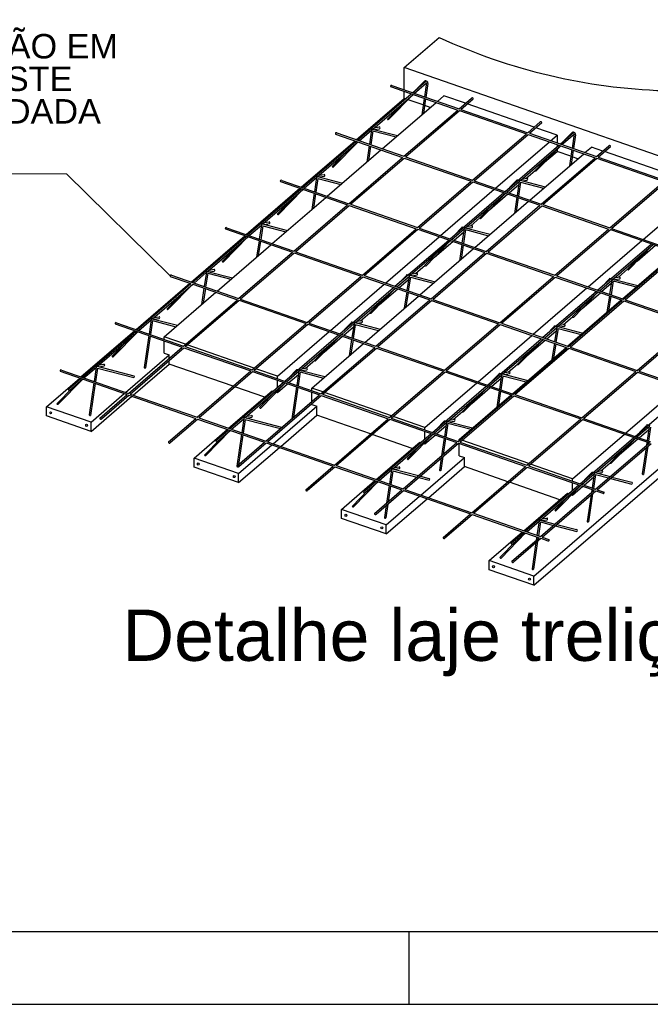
# Model space of a CAD drawing. Header units: millimetres. Extents: x 0 to 119, y 0 to 84.
# Tile 2 of 23: x 16 to 24, y 0 to 14. Entities that reach past the tile are written whole.
import ezdxf

# ---------------------------------------------------------------- set-up
doc = ezdxf.new("R2010")
doc.units = ezdxf.units.MM
doc.header["$MEASUREMENT"] = 0
doc.linetypes.add('NULL', pattern=[0])
doc.layers.add('CONTRAVENTAMENTOS', color=4, linetype='Continuous', lineweight=9)
doc.layers.add('DT-Título', color=3, linetype='Continuous', lineweight=20)
for name, color, linetype in [('Malha POP', 251, 'Continuous'), ('SEDUC_MARF', 1, 'Continuous'), ('SEDUC_MARGG', 7, 'Continuous'), ('Treliça', 251, 'Continuous'), ('Vinco sapata', 253, 'Continuous')]:
    doc.layers.add(name, color=color, linetype=linetype)
doc.layers.add('Vinco ConcUsi', color=7, linetype='Continuous', true_color=0x8c8c8c)
doc.styles.add('Arial', font='txt')

msp = doc.modelspace()

# ---------------------------------------------------------------- linework, layer by layer
at = {"layer": 'CONTRAVENTAMENTOS'}
for p, q in [((16.2946, 11.4271), (10.5105, 11.4271)), ((17.7201, 10.0235), (16.2946, 11.4271))]:
    msp.add_line(p, q, dxfattribs=at)
at = {"layer": 'Malha POP'}
for p, q in [((20.7517, 12.6288), (21.6761, 12.3075)), ((20.7694, 12.6441), (21.6938, 12.3228)), ((21.3952, 12.4265), (21.4842, 12.5032)), ((21.7828, 12.3995), (21.4842, 12.5032)), ((21.6938, 12.3228), (21.8655, 12.4707)), ((20.6378, 11.7737), (21.3775, 12.4113)), ((21.7168, 12.3148), (21.8886, 12.4627)), ((22.7274, 12.0711), (21.8059, 12.3915)), ((20.9359, 11.6701), (21.6761, 12.3075)), ((20.9589, 11.6621), (21.6991, 12.2995)), ((21.6991, 12.2995), (22.6206, 11.9792)), ((21.7168, 12.3148), (22.6383, 11.9944)), ((22.6383, 11.9944), (22.8101, 12.1424)), ((22.6614, 11.9864), (22.8331, 12.1344)), ((23.0428, 11.9615), (22.7504, 12.0631)), ((19.9942, 11.976), (20.9181, 11.6548)), ((20.012, 11.9912), (20.9359, 11.6701)), ((21.8804, 11.3418), (22.6206, 11.9792)), ((21.9035, 11.3337), (22.6437, 11.9712)), ((22.6437, 11.9712), (23.5652, 11.6509)), ((22.6614, 11.9864), (23.5829, 11.6661)), ((22.9538, 11.8848), (23.0428, 11.9615)), ((23.0428, 11.9615), (23.0428, 11.8539)), ((22.1963, 11.232), (22.9361, 11.8695)), ((23.0428, 11.8324), (23.0428, 11.8034)), ((23.4261, 11.7206), (23.515, 11.7973)), ((23.6719, 11.7428), (23.515, 11.7973)), ((23.5829, 11.6661), (23.7547, 11.814)), ((23.6059, 11.6581), (23.7777, 11.806)), ((19.8803, 11.1209), (20.6201, 11.7584)), ((20.1779, 11.0174), (20.9181, 11.6548)), ((20.9589, 11.6621), (21.8804, 11.3418)), ((22.6686, 11.0678), (23.4083, 11.7054)), ((22.87, 11.5876), (23.0428, 11.7365)), ((23.0428, 11.7642), (23.0428, 11.7365)), ((23.6059, 11.6581), (24.5275, 11.3378)), ((24.6165, 11.4145), (23.695, 11.7348)), ((20.201, 11.0094), (20.9412, 11.6468)), ((20.9412, 11.6468), (21.8627, 11.3265)), ((22.825, 11.0134), (23.5652, 11.6509)), ((22.848, 11.0054), (23.5882, 11.6428)), ((23.5882, 11.6428), (24.5097, 11.3225)), ((22.613, 11.3661), (22.7391, 11.4747)), ((19.2368, 11.3231), (20.1602, 11.0021)), ((19.2545, 11.3384), (20.1779, 11.0174)), ((21.1225, 10.6891), (21.8627, 11.3265)), ((21.1455, 10.681), (21.8857, 11.3185)), ((21.8857, 11.3185), (22.8073, 10.9982)), ((21.9035, 11.3337), (22.825, 11.0134)), ((22.3823, 11.1673), (22.5144, 11.2811)), ((22.5373, 11.3009), (22.5492, 11.3111)), ((22.5715, 11.3303), (22.5772, 11.3352)), ((23.7695, 10.6851), (24.5097, 11.3225)), ((23.7926, 10.6771), (24.5328, 11.3145)), ((21.4388, 10.5791), (22.1786, 11.2167)), ((22.1125, 10.9347), (22.3646, 11.152)), ((24.2271, 10.526), (24.9669, 11.1636)), ((19.1228, 10.468), (19.8626, 11.1056)), ((19.42, 10.3647), (20.1602, 11.0021)), ((19.4431, 10.3567), (20.1833, 10.9941)), ((20.1833, 10.9941), (21.1048, 10.6738)), ((20.201, 11.0094), (21.1225, 10.6891)), ((21.9111, 10.4149), (22.6509, 11.0525)), ((22.0671, 10.3607), (22.8073, 10.9982)), ((22.0901, 10.3527), (22.8303, 10.9901)), ((22.8303, 10.9901), (23.7518, 10.6698)), ((22.848, 11.0054), (23.7695, 10.6851)), ((21.8555, 10.7133), (21.9816, 10.8219)), ((18.4793, 10.6703), (19.4023, 10.3494)), ((18.497, 10.6855), (19.42, 10.3647)), ((20.3646, 10.0364), (21.1048, 10.6738)), ((20.3876, 10.0283), (21.1278, 10.6658)), ((21.1278, 10.6658), (22.0493, 10.3455)), ((21.1455, 10.681), (22.0671, 10.3607)), ((21.6248, 10.5144), (21.7569, 10.6283)), ((21.7799, 10.648), (21.7917, 10.6583)), ((21.814, 10.6775), (21.8197, 10.6824)), ((23.0116, 10.0324), (23.7518, 10.6698)), ((23.0347, 10.0244), (23.7749, 10.6618)), ((23.7749, 10.6618), (24.6964, 10.3415)), ((23.7926, 10.6771), (24.7141, 10.3567)), ((18.3653, 9.8152), (19.1051, 10.4527)), ((20.6813, 9.9263), (21.4211, 10.5638)), ((21.355, 10.2819), (21.6071, 10.4992)), ((23.4696, 9.8732), (24.2094, 10.5108)), ((24.1433, 10.2288), (24.3954, 10.4461)), ((18.6621, 9.712), (19.4023, 10.3494)), ((18.6851, 9.704), (19.4253, 10.3414)), ((19.4253, 10.3414), (20.3469, 10.0211)), ((19.4431, 10.3567), (20.3646, 10.0364)), ((21.1536, 9.7621), (21.8934, 10.3997)), ((21.3091, 9.708), (22.0493, 10.3455)), ((21.3322, 9.7), (22.0724, 10.3375)), ((22.0724, 10.3375), (22.9939, 10.0171)), ((22.0901, 10.3527), (23.0116, 10.0324)), ((23.9419, 9.709), (24.6817, 10.3466)), ((23.9562, 9.7041), (24.6964, 10.3415)), ((23.9792, 9.696), (24.7194, 10.3335)), ((21.098, 10.0604), (21.2241, 10.1691)), ((17.7395, 10.0327), (18.6621, 9.712)), ((20.3876, 10.0283), (21.3091, 9.708)), ((21.0565, 10.0246), (21.0622, 10.0295)), ((23.8863, 10.0073), (24.0124, 10.116)), ((17.7218, 10.0174), (18.006, 9.9186)), ((18.0308, 9.91), (18.6444, 9.6967)), ((19.6067, 9.3837), (20.3469, 10.0211)), ((19.6297, 9.3757), (20.3699, 10.0131)), ((19.9238, 9.2734), (20.6636, 9.911)), ((20.3699, 10.0131), (21.2914, 9.6928)), ((20.8673, 9.8616), (20.9994, 9.9754)), ((21.0224, 9.9952), (21.0342, 10.0054)), ((22.2537, 9.3797), (22.9939, 10.0171)), ((22.2767, 9.3717), (23.0169, 10.0091)), ((23.0169, 10.0091), (23.9385, 9.6888)), ((23.0347, 10.0244), (23.9562, 9.7041)), ((23.6556, 9.8085), (23.7877, 9.9224)), ((23.8107, 9.9421), (23.8225, 9.9524)), ((23.8448, 9.9715), (23.8505, 9.9765)), ((17.6359, 9.1865), (18.3476, 9.7999)), ((20.5975, 9.629), (20.8496, 9.8463)), ((22.7121, 9.2203), (23.4519, 9.8579)), ((23.3858, 9.576), (23.6379, 9.7933)), ((17.9042, 9.0593), (18.6444, 9.6967)), ((17.9272, 9.0513), (18.6674, 9.6887)), ((18.6674, 9.6887), (19.5889, 9.3684)), ((18.6851, 9.704), (19.6067, 9.3837)), ((20.3961, 9.1092), (21.1359, 9.7468)), ((20.5512, 9.0553), (21.2914, 9.6928)), ((20.5743, 9.0473), (21.3145, 9.6848)), ((21.3145, 9.6848), (22.236, 9.3644)), ((21.3322, 9.7), (22.2537, 9.3797)), ((23.1844, 9.0562), (23.9242, 9.6938)), ((23.1983, 9.0514), (23.9385, 9.6888)), ((23.2213, 9.0433), (23.9615, 9.6808)), ((23.9615, 9.6808), (24.883, 9.3605)), ((23.9792, 9.696), (24.9007, 9.3757)), ((20.3405, 9.4076), (20.4666, 9.5162)), ((16.9643, 9.3646), (17.8865, 9.044)), ((16.982, 9.3798), (17.9042, 9.0593)), ((18.8487, 8.731), (19.5889, 9.3684)), ((18.8718, 8.723), (19.612, 9.3604)), ((19.612, 9.3604), (20.5335, 9.0401)), ((19.6297, 9.3757), (20.5512, 9.0553)), ((20.2649, 9.3423), (20.2768, 9.3526)), ((20.299, 9.3718), (20.3047, 9.3767)), ((21.4958, 8.727), (22.236, 9.3644)), ((21.5188, 8.719), (22.259, 9.3564)), ((22.259, 9.3564), (23.1805, 9.0361)), ((22.2767, 9.3717), (23.1983, 9.0514)), ((23.1288, 9.3545), (23.2549, 9.4631)), ((24.1428, 8.723), (24.883, 9.3605)), ((24.1659, 8.715), (24.9061, 9.3524)), ((19.1944, 8.6447), (19.9061, 9.2581)), ((20.1099, 9.2087), (20.2419, 9.3226)), ((22.8982, 9.1557), (23.0302, 9.2695)), ((23.0532, 9.2893), (23.0651, 9.2995)), ((23.0873, 9.3187), (23.093, 9.3236)), ((17.6359, 9.1526), (17.6359, 9.1865)), ((17.9322, 9.0835), (17.6359, 9.1865)), ((17.6359, 8.9615), (17.6359, 9.1311)), ((19.6667, 8.4806), (20.3784, 9.094)), ((19.84, 8.9762), (20.0922, 9.1935)), ((21.9546, 8.5675), (22.6944, 9.2051)), ((22.6283, 8.9231), (22.8804, 9.1404)), ((17.1463, 8.4066), (17.8865, 9.044)), ((17.1693, 8.3986), (17.9095, 9.036)), ((17.6359, 8.9615), (17.7067, 8.9369)), ((17.9095, 9.036), (18.831, 8.7157)), ((17.9272, 9.0513), (18.8487, 8.731)), ((18.8768, 8.7551), (17.9553, 9.0754)), ((19.7933, 8.4026), (20.5335, 9.0401)), ((19.8163, 8.3946), (20.5565, 9.0321)), ((20.5565, 9.0321), (21.4781, 8.7117)), ((20.5743, 9.0473), (21.4958, 8.727)), ((22.4269, 8.4033), (23.1667, 9.0409)), ((22.4403, 8.3987), (23.1805, 9.0361)), ((22.4634, 8.3906), (23.2036, 9.0281)), ((23.2036, 9.0281), (24.1251, 8.7078)), ((23.2213, 9.0433), (24.1428, 8.723)), ((17.7067, 8.8892), (17.7067, 8.9369)), ((17.7067, 8.8119), (17.7067, 8.8614)), ((18.5873, 8.5058), (17.7067, 8.8119)), ((19.5831, 8.7547), (19.7091, 8.8634)), ((22.3714, 8.7016), (22.4974, 8.8103)), ((16.2068, 8.7117), (17.1285, 8.3913)), ((16.2245, 8.727), (17.1463, 8.4066)), ((18.0908, 8.0783), (18.831, 8.7157)), ((18.1139, 8.0703), (18.8541, 8.7077)), ((18.8541, 8.7077), (19.7756, 8.3874)), ((18.8718, 8.723), (19.7933, 8.4026)), ((19.1944, 8.6447), (18.8998, 8.7471)), ((19.5074, 8.6895), (19.5193, 8.6997)), ((19.5415, 8.7189), (19.5472, 8.7238)), ((20.7379, 8.0743), (21.4781, 8.7117)), ((20.7609, 8.0663), (21.5011, 8.7037)), ((21.5011, 8.7037), (22.4226, 8.3834)), ((21.5188, 8.719), (22.4403, 8.3987)), ((23.3849, 8.0703), (24.1251, 8.7078)), ((23.408, 8.0623), (24.1481, 8.6998)), ((24.1481, 8.6998), (25.0697, 8.3794)), ((24.1659, 8.715), (25.0874, 8.3947)), ((19.1944, 8.6108), (19.1944, 8.6447)), ((19.1944, 8.4866), (19.1944, 8.5894)), ((19.1944, 8.4197), (19.3347, 8.5406)), ((19.3524, 8.5559), (19.4845, 8.6697)), ((21.2252, 7.9388), (21.9369, 8.5522)), ((22.1407, 8.5028), (22.2728, 8.6167)), ((22.2957, 8.6364), (22.3076, 8.6467)), ((22.3298, 8.6658), (22.3355, 8.6708)), ((19.0202, 8.3553), (18.6103, 8.4978)), ((19.1235, 8.4444), (19.1391, 8.439)), ((19.1639, 8.4303), (19.1647, 8.43)), ((19.1813, 8.4243), (19.1944, 8.4197)), ((19.1944, 8.4197), (19.1944, 8.4377)), ((19.6667, 8.4467), (19.6667, 8.4806)), ((19.8214, 8.4268), (19.6667, 8.4806)), ((19.6667, 8.2936), (19.6667, 8.4252)), ((20.7659, 8.0985), (19.8444, 8.4188)), ((21.8708, 8.2703), (22.123, 8.4876)), ((23.9854, 7.8616), (24.7252, 8.4992)), ((16.7524, 8.0674), (17.1285, 8.3913)), ((16.7754, 8.0594), (17.1516, 8.3833)), ((17.1516, 8.3833), (18.0731, 8.063)), ((17.1693, 8.3986), (18.0908, 8.0783)), ((19.0354, 7.7499), (19.7756, 8.3874)), ((19.0584, 7.7419), (19.7986, 8.3794)), ((19.6667, 8.2556), (19.6667, 8.2657)), ((19.7986, 8.3794), (20.7201, 8.059)), ((19.8163, 8.3946), (20.7379, 8.0743)), ((21.6824, 7.746), (22.4226, 8.3834)), ((21.6975, 7.7746), (22.4092, 8.3881)), ((21.7055, 7.738), (22.4457, 8.3754)), ((22.4457, 8.3754), (23.3672, 8.0551)), ((22.4634, 8.3906), (23.3849, 8.0703)), ((19.6667, 8.2556), (19.7375, 8.2309)), ((19.7375, 8.1059), (19.7375, 8.2309)), ((21.6139, 8.0488), (21.7399, 8.1574)), ((17.6969, 7.7391), (18.0731, 8.063)), ((17.72, 7.7311), (18.0962, 8.055)), ((18.0962, 8.055), (19.0177, 7.7347)), ((18.1139, 8.0703), (19.0354, 7.7499)), ((20.4764, 7.8491), (19.7375, 8.1059)), ((19.98, 7.4216), (20.7201, 8.059)), ((20.003, 7.4136), (20.7432, 8.051)), ((20.7432, 8.051), (21.6647, 7.7307)), ((20.7609, 8.0663), (21.6824, 7.746)), ((21.2252, 7.9388), (20.789, 8.0904)), ((21.5723, 8.013), (21.5781, 8.0179)), ((22.627, 7.4176), (23.3672, 8.0551)), ((22.65, 7.4096), (23.3902, 8.0471)), ((23.3902, 8.0471), (24.3118, 7.7267)), ((23.408, 8.0623), (24.3295, 7.742)), ((21.2252, 7.9049), (21.2252, 7.9388)), ((21.2252, 7.7807), (21.2252, 7.8835)), ((21.3832, 7.85), (21.5153, 7.9638)), ((21.5382, 7.9836), (21.5501, 7.9938)), ((24.1715, 7.7969), (24.3036, 7.9107)), ((18.6415, 7.4107), (19.0177, 7.7347)), ((18.6645, 7.4027), (19.0407, 7.7267)), ((19.0407, 7.7267), (19.9622, 7.4063)), ((19.0584, 7.7419), (19.98, 7.4216)), ((21.051, 7.6494), (20.4994, 7.8411)), ((20.9245, 7.0933), (21.6647, 7.7307)), ((21.1543, 7.7384), (21.1699, 7.733)), ((21.1947, 7.7244), (21.1955, 7.7241)), ((21.2252, 7.7138), (21.3655, 7.8347)), ((21.2252, 7.7138), (21.2252, 7.7317)), ((21.6975, 7.7589), (21.6975, 7.7746)), ((21.7105, 7.7701), (21.6975, 7.7746)), ((21.7055, 7.738), (22.627, 7.4176)), ((22.655, 7.4418), (21.7335, 7.7621)), ((23.256, 7.2329), (23.9677, 7.8463)), ((23.5716, 7.0893), (24.3118, 7.7267)), ((23.9016, 7.5644), (24.1538, 7.7816)), ((20.9476, 7.0853), (21.6878, 7.7227)), ((21.2121, 7.7184), (21.2252, 7.7138)), ((21.6878, 7.7227), (22.6093, 7.4024)), ((21.6975, 7.5496), (21.6975, 7.7193)), ((23.5946, 7.0813), (24.3348, 7.7187)), ((21.6975, 7.5496), (21.7683, 7.525)), ((21.7683, 7.4), (21.7683, 7.525)), ((19.5861, 7.0824), (19.9622, 7.4063)), ((19.6091, 7.0744), (19.9853, 7.3983)), ((19.9853, 7.3983), (20.9068, 7.078)), ((20.003, 7.4136), (20.9245, 7.0933)), ((22.3655, 7.1924), (21.7683, 7.4)), ((21.8691, 6.7649), (22.6093, 7.4024)), ((21.8921, 6.7569), (22.6323, 7.3944)), ((22.6323, 7.3944), (23.5538, 7.074)), ((22.65, 7.4096), (23.5716, 7.0893)), ((23.256, 7.2329), (22.6781, 7.4338)), ((23.6447, 7.3429), (23.7707, 7.4515)), ((23.0818, 6.9434), (22.3885, 7.1844)), ((23.256, 7.199), (23.256, 7.2329)), ((23.414, 7.1441), (23.5461, 7.2579)), ((23.569, 7.2777), (23.5809, 7.2879)), ((23.6031, 7.3071), (23.6089, 7.312)), ((20.5306, 6.7541), (20.9068, 7.078)), ((20.5537, 6.746), (20.9298, 7.07)), ((20.9298, 7.07), (21.8514, 6.7497)), ((20.9476, 7.0853), (21.8691, 6.7649)), ((22.8136, 6.4366), (23.5538, 7.074)), ((22.8367, 6.4286), (23.5769, 7.066)), ((23.256, 7.0748), (23.256, 7.1776)), ((23.256, 7.0079), (23.3963, 7.1288)), ((23.5769, 7.066), (23.6707, 7.0334)), ((23.5946, 7.0813), (23.6884, 7.0487)), ((23.1852, 7.0325), (23.2007, 7.0271)), ((23.2255, 7.0185), (23.2263, 7.0182)), ((23.2429, 7.0124), (23.256, 7.0079)), ((23.256, 7.0079), (23.256, 7.0258)), ((21.4752, 6.4257), (21.8514, 6.7497)), ((21.4982, 6.4177), (21.8744, 6.7417)), ((21.8744, 6.7417), (22.7959, 6.4213)), ((21.8921, 6.7569), (22.8136, 6.4366)), ((22.4197, 6.0974), (22.7959, 6.4213)), ((22.4428, 6.0894), (22.819, 6.4133)), ((22.819, 6.4133), (22.9132, 6.3806)), ((22.8367, 6.4286), (22.9309, 6.3958))]:
    msp.add_line(p, q, dxfattribs=at)
for centre, radius, start, end in [((20.7619, 12.6349), 0.0119, 50.75668, 210.75668), ((21.8756, 12.4625), 0.013, 0.83232, 140.83232), ((22.8202, 12.1342), 0.013, 0.83232, 140.83232), ((20.0044, 11.982), 0.0119, 50.75668, 210.75668), ((23.7647, 11.8058), 0.013, 0.83232, 140.83232), ((19.247, 11.3292), 0.0119, 50.75668, 210.75668), ((18.4895, 10.6763), 0.0119, 50.75668, 210.75668), ((17.732, 10.0235), 0.0119, 50.75668, 210.75668), ((16.9745, 9.3707), 0.0119, 50.75668, 210.75668), ((16.217, 8.7178), 0.0119, 50.75668, 210.75668), ((16.7639, 8.0634), 0.0122, 160.83232, 340.83232), ((17.7085, 7.7351), 0.0122, 160.83232, 340.83232), ((18.653, 7.4067), 0.0122, 160.83232, 340.83232), ((19.5976, 7.0784), 0.0122, 160.83232, 340.83232), ((23.6795, 7.041), 0.0117, 220.75668, 40.75668), ((20.5421, 6.7501), 0.0122, 160.83232, 340.83232), ((21.4867, 6.4217), 0.0122, 160.83232, 340.83232), ((22.9221, 6.3882), 0.0117, 220.75668, 40.75668), ((22.4313, 6.0934), 0.0122, 160.83232, 340.83232)]:
    msp.add_arc(centre, radius, start, end, dxfattribs=at)
at = {"layer": 'SEDUC_MARF'}
msp.add_line((21.0015, 1), (21.0015, 0), dxfattribs=at)
msp.add_lwpolyline([(118.9, 84.1), (0, 84.1), (0, 0), (118.9, 0)], close=True, dxfattribs=at)
at = {"layer": 'SEDUC_MARGG'}
msp.add_lwpolyline([(2.5, 1), (117.9, 1), (117.9, 83.1), (2.5, 83.1), (2.5, 1)], dxfattribs=at)
at = {"layer": 'Treliça'}
for p, q in [((21.0537, 12.5453), (21.242, 12.7075)), ((21.0785, 12.5367), (21.2481, 12.6828)), ((21.1149, 12.598), (21.2105, 12.6957)), ((21.2481, 12.687), (21.2185, 12.488)), ((21.2659, 12.6725), (21.2375, 12.4814)), ((20.2962, 11.8924), (21.036, 12.53)), ((20.5078, 12.0448), (21.0608, 12.5214)), ((20.7244, 12.1762), (21.0618, 12.521)), ((21.2155, 12.4676), (21.1821, 12.2428)), ((20.7078, 12.1819), (20.9276, 12.4066)), ((21.2345, 12.461), (21.205, 12.2626)), ((20.5297, 12.0636), (20.5973, 12.0744)), ((20.321, 11.8838), (20.4899, 12.0294)), ((20.3574, 11.9451), (20.453, 12.0429)), ((20.4906, 12.0342), (20.461, 11.8351)), ((20.4623, 12.0529), (20.4869, 12.0568)), ((20.5084, 12.0197), (20.48, 11.8285)), ((20.5046, 12.0457), (20.8489, 11.9556)), ((20.5084, 12.0197), (20.8266, 11.9365)), ((20.5311, 12.0387), (20.5999, 12.0496)), ((23.0845, 11.8394), (23.2728, 12.0016)), ((23.1093, 11.8307), (23.2789, 11.9769)), ((23.1457, 11.8921), (23.2413, 11.9898)), ((23.2789, 11.9811), (23.2493, 11.7821)), ((23.2967, 11.9666), (23.2683, 11.7755)), ((19.5387, 11.2396), (20.2785, 11.8772)), ((19.5635, 11.231), (20.3033, 11.8685)), ((19.9669, 11.5233), (20.3043, 11.8682)), ((20.458, 11.8148), (20.4246, 11.59)), ((20.477, 11.8082), (20.4476, 11.6098)), ((22.327, 11.1865), (23.0668, 11.8241)), ((22.5386, 11.3389), (23.0916, 11.8155)), ((22.7552, 11.4703), (23.0926, 11.8151)), ((19.9503, 11.5291), (20.1702, 11.7538)), ((22.7386, 11.476), (22.9584, 11.7007)), ((23.2463, 11.7617), (23.2129, 11.5369)), ((23.2653, 11.7551), (23.2358, 11.5567)), ((19.5999, 11.2923), (19.6955, 11.39)), ((19.7048, 11.4), (19.7294, 11.404)), ((19.7471, 11.3928), (20.0914, 11.3028)), ((19.7722, 11.4108), (19.8398, 11.4216)), ((19.7736, 11.3859), (19.8424, 11.3968)), ((19.7331, 11.3814), (19.7035, 11.1823)), ((19.751, 11.3668), (19.7226, 11.1757)), ((19.751, 11.3668), (20.0691, 11.2836)), ((22.3518, 11.1779), (22.5207, 11.3234)), ((22.3882, 11.2392), (22.4838, 11.337)), ((22.5214, 11.3283), (22.4918, 11.1292)), ((22.4931, 11.347), (22.5177, 11.3509)), ((22.5392, 11.3137), (22.5109, 11.1226)), ((22.5354, 11.3397), (22.8797, 11.2497)), ((22.5392, 11.3137), (22.8574, 11.2305)), ((22.5605, 11.3577), (22.6281, 11.3685)), ((22.5619, 11.3328), (22.6307, 11.3437)), ((18.7812, 10.5867), (19.521, 11.2243)), ((18.9928, 10.7391), (19.5458, 11.2157)), ((19.2094, 10.8705), (19.5468, 11.2153)), ((19.7005, 11.1619), (19.6671, 10.9372)), ((19.7195, 11.1553), (19.6901, 10.9569)), ((21.5695, 10.5337), (22.3093, 11.1712)), ((21.5943, 10.525), (22.3341, 11.1626)), ((21.9977, 10.8174), (22.3351, 11.1623)), ((19.1928, 10.8762), (19.4127, 11.1009)), ((21.9811, 10.8232), (22.201, 11.0479)), ((22.4888, 11.1089), (22.4554, 10.8841)), ((22.5078, 11.1022), (22.4784, 10.9039)), ((18.806, 10.5781), (18.9749, 10.7237)), ((18.8424, 10.6395), (18.938, 10.7372)), ((18.9756, 10.7285), (18.9461, 10.5294)), ((18.9473, 10.7472), (18.972, 10.7511)), ((18.9935, 10.714), (18.9651, 10.5228)), ((18.9896, 10.74), (19.3339, 10.6499)), ((18.9935, 10.714), (19.3116, 10.6308)), ((19.0147, 10.7579), (19.0824, 10.7687)), ((19.0161, 10.733), (19.0849, 10.7439)), ((21.803, 10.7049), (21.8706, 10.7157)), ((18.0237, 9.9339), (18.7635, 10.5715)), ((21.6307, 10.5864), (21.7263, 10.6841)), ((21.7639, 10.6754), (21.7344, 10.4764)), ((21.7356, 10.6941), (21.7603, 10.698)), ((21.7818, 10.6609), (21.7534, 10.4698)), ((21.7779, 10.6869), (22.1222, 10.5969)), ((21.7818, 10.6609), (22.0999, 10.5777)), ((21.8044, 10.68), (21.8732, 10.6909)), ((18.2354, 10.0863), (18.7883, 10.5629)), ((18.4353, 10.2234), (18.6552, 10.4481)), ((18.4519, 10.2176), (18.7893, 10.5625)), ((18.943, 10.5091), (18.9096, 10.2843)), ((18.962, 10.5025), (18.9326, 10.3041)), ((20.812, 9.8808), (21.5518, 10.5184)), ((21.0237, 10.0332), (21.5766, 10.5098)), ((21.2402, 10.1646), (21.5776, 10.5094)), ((21.7313, 10.456), (21.6979, 10.2312)), ((21.7503, 10.4494), (21.7209, 10.251)), ((23.6003, 9.8277), (24.3401, 10.4653)), ((23.6251, 9.8191), (24.3649, 10.4567)), ((24.0285, 10.1115), (24.3659, 10.4564)), ((21.2236, 10.1703), (21.4435, 10.395)), ((24.0119, 10.1173), (24.2318, 10.342)), ((18.0485, 9.9253), (18.2174, 10.0708)), ((18.0849, 9.9866), (18.1805, 10.0843)), ((18.2181, 10.0757), (18.1886, 9.8766)), ((18.1898, 10.0943), (18.2145, 10.0983)), ((18.236, 10.0611), (18.2076, 9.87)), ((18.2321, 10.0871), (18.5764, 9.9971)), ((18.236, 10.0611), (18.5541, 9.9779)), ((18.2572, 10.1051), (18.3249, 10.1159)), ((18.2586, 10.0802), (18.3274, 10.0911)), ((20.8732, 9.9335), (20.9688, 10.0313)), ((20.9781, 10.0413), (21.0028, 10.0452)), ((21.0204, 10.034), (21.3647, 9.944)), ((21.0455, 10.052), (21.1132, 10.0628)), ((21.0469, 10.0271), (21.1157, 10.038)), ((17.2663, 9.281), (18.006, 9.9186)), ((17.4779, 9.4334), (18.0308, 9.91)), ((17.6944, 9.5648), (18.0318, 9.9097)), ((20.8368, 9.8722), (21.0057, 10.0177)), ((21.0064, 10.0226), (20.9769, 9.8235)), ((21.0243, 10.008), (20.9959, 9.8169)), ((21.0243, 10.008), (21.3424, 9.9248)), ((23.6615, 9.8805), (23.7571, 9.9782)), ((23.7947, 9.9695), (23.7652, 9.7705)), ((23.7664, 9.9882), (23.7911, 9.9921)), ((23.8126, 9.955), (23.7842, 9.7638)), ((23.8087, 9.981), (24.153, 9.8909)), ((23.8126, 9.955), (24.1307, 9.8718)), ((23.8338, 9.9989), (23.9015, 10.0098)), ((23.8352, 9.974), (23.904, 9.985)), ((17.6779, 9.5706), (17.8977, 9.7953)), ((18.1855, 9.8562), (18.1522, 9.6315)), ((18.2046, 9.8496), (18.1751, 9.6512)), ((20.0546, 9.228), (20.7943, 9.8656)), ((20.2662, 9.3804), (20.8191, 9.8569)), ((20.4827, 9.5117), (20.8201, 9.8566)), ((20.9738, 9.8032), (20.9405, 9.5784)), ((20.9929, 9.7965), (20.9634, 9.5982)), ((22.8428, 9.1749), (23.5826, 9.8125)), ((23.0545, 9.3273), (23.6074, 9.8039)), ((23.271, 9.4586), (23.6084, 9.8035)), ((20.4661, 9.5175), (20.686, 9.7422)), ((23.2544, 9.4644), (23.4743, 9.6891)), ((23.7621, 9.7501), (23.7287, 9.5253)), ((23.7812, 9.7435), (23.7517, 9.5451)), ((17.2911, 9.2724), (17.4599, 9.418)), ((17.2911, 9.2724), (17.4599, 9.418)), ((17.3274, 9.3338), (17.423, 9.4315)), ((17.4607, 9.4228), (17.4311, 9.2237)), ((17.4323, 9.4415), (17.457, 9.4454)), ((17.4785, 9.4083), (17.4501, 9.2171)), ((17.4747, 9.4343), (17.8189, 9.3442)), ((17.4785, 9.4083), (17.7966, 9.3251)), ((17.4997, 9.4522), (17.5674, 9.463)), ((17.5011, 9.4273), (17.5699, 9.4382)), ((20.0794, 9.2194), (20.2482, 9.3649)), ((20.1157, 9.2807), (20.2113, 9.3784)), ((20.2489, 9.3697), (20.2194, 9.1707)), ((20.2206, 9.3884), (20.2453, 9.3924)), ((20.2668, 9.3552), (20.2384, 9.1641)), ((20.263, 9.3812), (20.6072, 9.2912)), ((20.2668, 9.3552), (20.5849, 9.272)), ((20.288, 9.3992), (20.3557, 9.41)), ((20.2894, 9.3743), (20.3582, 9.3852)), ((23.0763, 9.3461), (23.144, 9.3569)), ((16.5088, 8.6282), (17.2485, 9.2658)), ((16.7204, 8.7806), (17.2734, 9.2572)), ((16.937, 8.9119), (17.2744, 9.2568)), ((17.0979, 9.1059), (17.2734, 9.2572)), ((22.8676, 9.1663), (23.0365, 9.3118)), ((22.904, 9.2276), (22.9996, 9.3253)), ((23.0372, 9.3167), (23.0077, 9.1176)), ((23.0089, 9.3353), (23.0336, 9.3393)), ((23.0551, 9.3021), (23.0267, 9.111)), ((23.0513, 9.3281), (23.3955, 9.2381)), ((23.0551, 9.3021), (23.3732, 9.2189)), ((23.0777, 9.3212), (23.1465, 9.3321)), ((16.9204, 8.9177), (17.1402, 9.1424)), ((17.4281, 9.2034), (17.3628, 8.7639)), ((17.4471, 9.1968), (17.3818, 8.7573)), ((19.2971, 8.5751), (20.0368, 9.2127)), ((19.5087, 8.7275), (20.0616, 9.2041)), ((19.7087, 8.8646), (19.9285, 9.0893)), ((19.7252, 8.8589), (20.0627, 9.2037)), ((20.2164, 9.1503), (20.183, 8.9255)), ((20.2354, 9.1437), (20.2059, 8.9453)), ((22.0854, 8.5221), (22.8251, 9.1596)), ((22.297, 8.6744), (22.8499, 9.151)), ((22.5135, 8.8058), (22.851, 9.1507)), ((23.0046, 9.0972), (22.9713, 8.8725)), ((23.0237, 9.0906), (22.9942, 8.8922)), ((22.497, 8.8116), (22.7168, 9.0363)), ((16.7422, 8.7994), (16.8099, 8.8102)), ((16.5336, 8.6196), (16.7024, 8.7651)), ((16.5699, 8.6809), (16.6656, 8.7786)), ((16.7032, 8.77), (16.6736, 8.5709)), ((16.6749, 8.7886), (16.6995, 8.7926)), ((16.721, 8.7554), (16.6926, 8.5643)), ((16.7172, 8.7814), (17.2189, 8.6502)), ((16.721, 8.7554), (17.2202, 8.6249)), ((16.7437, 8.7745), (16.8124, 8.7854)), ((19.3219, 8.5665), (19.4907, 8.712)), ((19.3219, 8.5665), (19.4907, 8.712)), ((19.3582, 8.6278), (19.4538, 8.7256)), ((19.4915, 8.7169), (19.4619, 8.5178)), ((19.4631, 8.7356), (19.4878, 8.7395)), ((19.5093, 8.7023), (19.4809, 8.5112)), ((19.5055, 8.7283), (19.8497, 8.6383)), ((19.5093, 8.7023), (19.8275, 8.6191)), ((19.5305, 8.7463), (19.5982, 8.7571)), ((19.532, 8.7214), (19.6007, 8.7323)), ((22.1465, 8.5748), (22.2421, 8.6725)), ((22.2514, 8.6825), (22.2761, 8.6864)), ((22.2938, 8.6753), (22.638, 8.5853)), ((22.3188, 8.6933), (22.3865, 8.7041)), ((22.3202, 8.6684), (22.389, 8.6793)), ((16.1795, 8.2591), (16.5169, 8.604)), ((16.3244, 8.4693), (16.4911, 8.6129)), ((16.3404, 8.4531), (16.5159, 8.6043)), ((16.6706, 8.5505), (16.6053, 8.1111)), ((16.6896, 8.5439), (16.6243, 8.1045)), ((18.5396, 7.9223), (19.2794, 8.5599)), ((18.7512, 8.0747), (19.3042, 8.5512)), ((18.9678, 8.206), (19.3052, 8.5509)), ((19.1287, 8.4), (19.3042, 8.5512)), ((22.1102, 8.5134), (22.279, 8.659)), ((22.2798, 8.6638), (22.2502, 8.4648)), ((22.2976, 8.6493), (22.2692, 8.4581)), ((22.2976, 8.6493), (22.6158, 8.5661)), ((16.1629, 8.2649), (16.3827, 8.4896)), ((18.9512, 8.2118), (19.171, 8.4365)), ((19.4589, 8.4975), (19.3936, 8.058)), ((19.4779, 8.4909), (19.4166, 8.0782)), ((21.3279, 7.8692), (22.0676, 8.5068)), ((21.5395, 8.0216), (22.0925, 8.4982)), ((21.7561, 8.153), (22.0935, 8.4978)), ((22.2472, 8.4444), (22.2138, 8.2196)), ((22.2662, 8.4378), (22.2367, 8.2394)), ((24.1162, 7.8161), (24.8559, 8.4537)), ((21.7395, 8.1587), (21.9593, 8.3834)), ((18.5644, 7.9137), (18.7333, 8.0592)), ((18.6007, 7.975), (18.6964, 8.0727)), ((18.734, 8.064), (18.7044, 7.865)), ((18.7057, 8.0827), (18.7303, 8.0867)), ((18.7518, 8.0495), (18.7234, 7.8584)), ((18.748, 8.0755), (19.2497, 7.9443)), ((18.7518, 8.0495), (19.2362, 7.9228)), ((18.773, 8.0935), (18.8407, 8.1043)), ((18.7745, 8.0686), (18.8432, 8.0795)), ((21.3527, 7.8606), (21.5215, 8.0061)), ((21.3527, 7.8606), (21.5215, 8.0061)), ((21.389, 7.9219), (21.4847, 8.0197)), ((21.5223, 8.011), (21.4927, 7.8119)), ((21.494, 8.0297), (21.5186, 8.0336)), ((21.5401, 7.9964), (21.5117, 7.8053)), ((21.5363, 8.0224), (21.8805, 7.9324)), ((21.5401, 7.9964), (21.8583, 7.9132)), ((21.5613, 8.0404), (21.629, 8.0512)), ((21.5628, 8.0155), (21.6315, 8.0264)), ((18.2103, 7.5532), (18.5477, 7.898)), ((18.3552, 7.7634), (18.5219, 7.907)), ((18.3712, 7.7472), (18.5467, 7.8984)), ((24.141, 7.8075), (24.3098, 7.9531)), ((24.1773, 7.8689), (24.2729, 7.9666)), ((24.3106, 7.9579), (24.281, 7.7588)), ((24.2822, 7.9766), (24.3069, 7.9805)), ((24.3284, 7.9434), (24.3, 7.7522)), ((18.1937, 7.5589), (18.4135, 7.7836)), ((18.7014, 7.8446), (18.6361, 7.4052)), ((18.7204, 7.838), (18.6551, 7.3985)), ((20.5704, 7.2164), (21.3102, 7.8539)), ((20.782, 7.3687), (21.335, 7.8453)), ((20.982, 7.5059), (21.2018, 7.7306)), ((20.9986, 7.5001), (21.336, 7.845)), ((21.1595, 7.6941), (21.335, 7.8453)), ((21.4897, 7.7915), (21.4536, 7.5489)), ((21.5087, 7.7849), (21.4766, 7.5687)), ((23.3587, 7.1633), (24.0985, 7.8009)), ((23.5703, 7.3157), (24.1233, 7.7923)), ((23.7869, 7.447), (24.1243, 7.7919)), ((24.278, 7.7385), (24.271, 7.6916)), ((24.297, 7.7319), (24.2939, 7.7114)), ((23.7703, 7.4528), (23.9901, 7.6775)), ((24.2663, 7.6597), (24.2127, 7.299)), ((24.2892, 7.6795), (24.2317, 7.2924)), ((21.4489, 7.517), (21.4244, 7.3521)), ((21.4718, 7.5367), (21.4434, 7.3455)), ((20.5952, 7.2077), (20.7641, 7.3533)), ((20.6316, 7.2691), (20.7272, 7.3668)), ((20.7648, 7.3581), (20.7352, 7.1591)), ((20.7365, 7.3768), (20.7611, 7.3807)), ((20.7826, 7.3436), (20.7542, 7.1525)), ((20.7788, 7.3696), (21.1367, 7.276)), ((20.7826, 7.3436), (21.1144, 7.2568)), ((20.8038, 7.3876), (20.8715, 7.3984)), ((20.8053, 7.3627), (20.874, 7.3736)), ((23.5248, 7.3237), (23.5494, 7.3277)), ((23.5921, 7.3345), (23.6598, 7.3453)), ((23.5936, 7.3096), (23.6623, 7.3205)), ((20.2411, 6.8473), (20.5785, 7.1921)), ((20.386, 7.0575), (20.5527, 7.2011)), ((20.402, 7.0413), (20.5775, 7.1925)), ((21.1392, 7.2503), (21.2818, 7.213)), ((21.1615, 7.2695), (21.2805, 7.2384)), ((23.3835, 7.1547), (23.5524, 7.3002)), ((23.3835, 7.1547), (23.5524, 7.3002)), ((23.4198, 7.216), (23.5155, 7.3137)), ((23.5531, 7.3051), (23.5235, 7.106)), ((23.5709, 7.2905), (23.5425, 7.0994)), ((23.5671, 7.3165), (23.7729, 7.2627)), ((23.5709, 7.2905), (23.7506, 7.2435)), ((23.7754, 7.237), (24.0701, 7.16)), ((23.7977, 7.2562), (24.0688, 7.1853)), ((20.2245, 6.853), (20.445, 7.079)), ((20.7322, 7.1387), (20.6962, 6.8967)), ((20.7512, 7.1321), (20.7192, 6.9164)), ((22.6012, 6.5104), (23.341, 7.148)), ((22.8128, 6.6628), (23.3658, 7.1394)), ((23.0294, 6.7942), (23.3668, 7.1391)), ((23.1903, 6.9882), (23.3658, 7.1394)), ((23.5205, 7.0856), (23.5136, 7.0394)), ((23.5395, 7.079), (23.5365, 7.0591)), ((23.0128, 6.8), (23.2326, 7.0247)), ((23.5089, 7.0075), (23.4552, 6.6462)), ((23.5318, 7.0272), (23.4742, 6.6396)), ((20.6915, 6.8647), (20.6669, 6.6992)), ((20.7144, 6.8845), (20.6859, 6.6926)), ((22.626, 6.5018), (22.7949, 6.6474)), ((22.6624, 6.5632), (22.758, 6.6609)), ((22.7956, 6.6522), (22.766, 6.4531)), ((22.7673, 6.6709), (22.7919, 6.6748)), ((22.8096, 6.6637), (23.015, 6.61)), ((22.8346, 6.6816), (22.9023, 6.6924)), ((22.8361, 6.6567), (22.9048, 6.6676)), ((22.8134, 6.6377), (22.785, 6.4465)), ((22.8134, 6.6377), (22.9927, 6.5908)), ((23.0175, 6.5843), (23.3126, 6.5071)), ((23.0398, 6.6035), (23.3113, 6.5325)), ((22.2553, 6.1471), (22.4751, 6.3718)), ((22.2719, 6.1413), (22.6093, 6.4862)), ((22.4168, 6.3516), (22.5835, 6.4952)), ((22.4328, 6.3353), (22.6083, 6.4866)), ((22.7744, 6.375), (22.7167, 5.9867)), ((22.763, 6.4328), (22.7562, 6.3871)), ((22.782, 6.4262), (22.7791, 6.4069)), ((22.7515, 6.3552), (22.6977, 5.9933))]:
    msp.add_line(p, q, dxfattribs=at)
for centre, radius, start, end in [((21.2354, 12.6773), 0.0309, 351.04172, 143.50916), ((20.5937, 12.0615), 0.0134, 297.1468, 74.48292), ((20.7181, 12.1849), 0.0108, 196.10633, 305.55832), ((23.2662, 11.9714), 0.0309, 351.04172, 143.50916), ((19.9606, 11.5321), 0.0108, 196.10633, 305.55832), ((19.8363, 11.4087), 0.0134, 297.1468, 74.48292), ((22.7489, 11.479), 0.0108, 196.10633, 305.55832), ((22.6246, 11.3556), 0.0134, 297.1468, 74.48292), ((19.2032, 10.8792), 0.0108, 196.10633, 305.55832), ((19.0788, 10.7558), 0.0134, 297.1468, 74.48292), ((21.8671, 10.7028), 0.0134, 297.1468, 74.48292), ((21.9915, 10.8262), 0.0108, 196.10633, 305.55832), ((18.4457, 10.2264), 0.0108, 196.10633, 305.55832), ((21.234, 10.1733), 0.0108, 196.10633, 305.55832), ((18.3213, 10.103), 0.0134, 297.1468, 74.48292), ((21.1096, 10.0499), 0.0134, 297.1468, 74.48292), ((24.0223, 10.1202), 0.0108, 196.10633, 305.55832), ((23.8979, 9.9969), 0.0134, 297.1468, 74.48292), ((17.6882, 9.5735), 0.0108, 196.10633, 305.55832), ((20.4765, 9.5205), 0.0108, 196.10633, 305.55832), ((17.5638, 9.4502), 0.0134, 297.1468, 74.48292), ((20.3521, 9.3971), 0.0134, 297.1468, 74.48292), ((23.1404, 9.344), 0.0134, 297.1468, 74.48292), ((23.2648, 9.4674), 0.0108, 196.10633, 305.55832), ((16.8063, 8.7973), 0.0134, 297.1468, 74.48292), ((16.9307, 8.9207), 0.0108, 196.10633, 305.55832), ((19.719, 8.8676), 0.0108, 196.10633, 305.55832), ((22.5073, 8.8145), 0.0108, 196.10633, 305.55832), ((17.3751, 8.7688), 0.0133, 201.65443, 300.01022), ((19.5946, 8.7442), 0.0134, 297.1468, 74.48292), ((22.3829, 8.6912), 0.0134, 297.1468, 74.48292), ((17.2153, 8.6373), 0.0134, 291.4754, 74.48292), ((16.3312, 8.4601), 0.0119, 114.53975, 329.38797), ((16.1732, 8.2678), 0.0108, 196.10633, 305.55832), ((18.9615, 8.2148), 0.0108, 196.10633, 305.55832), ((21.7498, 8.1617), 0.0108, 196.10633, 305.55832), ((16.6177, 8.116), 0.0133, 201.65443, 300.01022), ((18.8371, 8.0914), 0.0134, 297.1468, 74.48292), ((21.6254, 8.0383), 0.0134, 297.1468, 74.48292), ((19.2461, 7.9314), 0.0134, 40.69501, 74.48292), ((18.3618, 7.7539), 0.0116, 124.71741, 324.42865), ((18.204, 7.5619), 0.0108, 196.10633, 305.55832), ((20.9923, 7.5089), 0.0108, 196.10633, 305.55832), ((23.7806, 7.4558), 0.0108, 196.10633, 305.55832), ((18.6485, 7.4101), 0.0133, 201.65443, 300.01022), ((20.8679, 7.3855), 0.0134, 297.1468, 74.48292), ((21.4368, 7.357), 0.0133, 201.65443, 300.01022), ((23.6562, 7.3324), 0.0134, 297.1468, 74.48292), ((21.2769, 7.2255), 0.0134, 291.4754, 74.48292), ((24.0652, 7.1724), 0.0134, 291.4754, 74.48292), ((24.2251, 7.3039), 0.0133, 201.65443, 300.01022), ((20.3929, 7.0479), 0.0119, 119.45622, 332.90777), ((20.2348, 6.856), 0.0108, 196.10633, 305.55832), ((23.0231, 6.8029), 0.0108, 196.10633, 305.55832), ((20.6793, 6.7042), 0.0133, 201.65443, 300.01022), ((22.8987, 6.6796), 0.0134, 297.1468, 74.48292), ((23.4676, 6.6511), 0.0133, 201.65443, 300.01022), ((23.3077, 6.5196), 0.0134, 291.4754, 74.48292), ((22.4234, 6.3421), 0.0116, 124.71741, 324.42865), ((22.2656, 6.1501), 0.0108, 196.10633, 305.55832), ((22.7101, 5.9982), 0.0133, 201.65443, 300.01022)]:
    msp.add_arc(centre, radius, start, end, dxfattribs=at)
for centre, start_param, end_param in [((20.4628, 12.0404), 0.05003, 1.3708561), ((20.5006, 12.0342), 5.8707331, 7.8539814), ((19.7053, 11.3875), 0.05003, 1.3708561), ((19.7431, 11.3814), 5.8707331, 7.8539814), ((22.4936, 11.3345), 0.05003, 1.3708561), ((22.5314, 11.3283), 5.8707331, 7.8539814), ((18.9478, 10.7347), 0.05003, 1.3708561), ((18.9856, 10.7285), 5.8707331, 7.8539814), ((21.7361, 10.6816), 0.05003, 1.3708561), ((21.7739, 10.6754), 5.8707331, 7.8539814), ((18.1903, 10.0819), 0.05003, 1.3708561), ((18.2281, 10.0757), 5.8707331, 7.8539814), ((20.9786, 10.0288), 0.05003, 1.3708561), ((21.0164, 10.0226), 5.8707331, 7.8539814), ((23.7669, 9.9757), 0.05003, 1.3708561), ((23.8047, 9.9695), 5.8707331, 7.8539814), ((17.4328, 9.429), 0.05003, 1.3708561), ((17.4707, 9.4228), 5.8707331, 7.8539814), ((20.2211, 9.3759), 0.05003, 1.3708561), ((20.2589, 9.3697), 5.8707331, 7.8539814), ((23.0094, 9.3229), 0.05003, 1.3708561), ((23.0472, 9.3167), 5.8707331, 7.8539814), ((16.6754, 8.7762), 0.05003, 1.3708561), ((16.7132, 8.77), 5.8707331, 7.8539814), ((19.4636, 8.7231), 0.05003, 1.3708561), ((19.5015, 8.7169), 5.8707331, 7.8539814), ((22.2519, 8.67), 0.05003, 1.3708561), ((22.2898, 8.6638), 5.8707331, 7.8539814), ((18.7062, 8.0702), 0.05003, 1.3708561), ((18.744, 8.064), 5.8707331, 7.8539814), ((21.4945, 8.0172), 0.05003, 1.3708561), ((21.5323, 8.011), 5.8707331, 7.8539814), ((24.2827, 7.9641), 0.05003, 1.3708561), ((24.3206, 7.9579), 5.8707331, 7.8539814), ((20.737, 7.3643), 0.05003, 1.3708561), ((20.7748, 7.3581), 5.8707331, 7.8539814), ((23.5253, 7.3113), 0.05003, 1.3708561), ((23.5631, 7.3051), 5.8707331, 7.8539814), ((22.7678, 6.6584), 0.05003, 1.3708561), ((22.8056, 6.6522), 5.8707331, 7.8539814)]:
    msp.add_ellipse(centre, major_axis=(0, 0.0125), ratio=0.8, start_param=start_param, end_param=end_param, dxfattribs=at)
for centre in [(16.0761, 8.1406), (16.5711, 7.9686), (18.1069, 7.4347), (18.6019, 7.2627), (20.1377, 6.7288), (20.6327, 6.5567), (22.1685, 6.0229), (22.6635, 5.8508)]:
    msp.add_ellipse(centre, major_axis=(0, 0.015), ratio=0.8333333, dxfattribs=at)
at = {"layer": 'Vinco ConcUsi'}
for p, q in [((20.9411, 12.892), (21.4222, 13.3067)), ((20.9411, 12.5844), (20.9411, 12.892)), ((27.6475, 10.5609), (20.9411, 12.892)), ((20.9411, 12.467), (20.9411, 12.563))]:
    msp.add_line(p, q, dxfattribs=at)
msp.add_arc((24.7737, 20.5574), 7.9878, 245.19244, 268.13955, dxfattribs=at)
at = {"layer": 'Vinco sapata'}
for p, q in [((20.2807, 11.8978), (20.9411, 12.467)), ((20.9566, 12.4616), (20.9411, 12.467)), ((21.2019, 12.3764), (20.9917, 12.4494)), ((21.2982, 12.3429), (21.221, 12.3698)), ((19.5232, 11.245), (20.263, 11.8826)), ((23.2327, 11.6705), (23.0428, 11.7365)), ((23.329, 11.637), (23.2518, 11.6638)), ((18.7657, 10.5921), (19.5055, 11.2297)), ((18.0082, 9.9393), (18.748, 10.5769)), ((22.7238, 5.8924), (27.6475, 10.1359)), ((17.2507, 9.2864), (17.9905, 9.924)), ((22.7238, 5.7674), (27.6475, 10.0109)), ((16.4932, 8.6336), (17.233, 9.2712)), ((17.1072, 8.4202), (17.7067, 8.9369)), ((17.2106, 8.3843), (17.7067, 8.8119)), ((16.0174, 8.2235), (16.4755, 8.6183)), ((16.6314, 8.0101), (17.0895, 8.4049)), ((18.524, 7.9277), (19.1235, 8.4444)), ((16.6314, 7.8851), (17.1928, 8.369)), ((16.0174, 8.0985), (16.0174, 8.2235)), ((16.6314, 8.0101), (16.0174, 8.2235)), ((19.138, 7.7143), (19.7375, 8.2309)), ((16.6314, 7.8851), (16.0174, 8.0985)), ((16.6314, 7.8851), (16.6314, 8.0101)), ((19.2414, 7.6783), (19.7375, 8.1059)), ((18.0482, 7.5176), (18.5063, 7.9124)), ((20.5549, 7.2218), (21.1543, 7.7384)), ((18.6622, 7.3042), (19.1203, 7.699)), ((18.6622, 7.1792), (19.2237, 7.6631)), ((18.0482, 7.3926), (18.0482, 7.5176)), ((18.6622, 7.3042), (18.0482, 7.5176)), ((18.0482, 7.3926), (18.0482, 7.5176)), ((21.1688, 7.0083), (21.7683, 7.525)), ((18.6622, 7.1792), (18.0482, 7.3926)), ((21.2722, 6.9724), (21.7683, 7.4)), ((18.6622, 7.1792), (18.6622, 7.3042)), ((18.6622, 7.1792), (18.6622, 7.3042)), ((20.0791, 6.8117), (20.5371, 7.2065)), ((20.693, 6.5983), (21.1511, 6.9931)), ((20.693, 6.4733), (21.2545, 6.9572)), ((22.5857, 6.5158), (23.1852, 7.0325)), ((20.693, 6.5983), (20.0791, 6.8117)), ((20.0791, 6.6867), (20.0791, 6.8117)), ((20.693, 6.4733), (20.0791, 6.6867)), ((20.693, 6.4733), (20.693, 6.5983)), ((22.1099, 6.1058), (22.568, 6.5006)), ((22.1099, 5.9808), (22.1099, 6.1058)), ((22.7238, 5.8924), (22.1099, 6.1058)), ((22.7238, 5.7674), (22.1099, 5.9808)), ((22.7238, 5.7674), (22.7238, 5.8924)), ((22.7238, 5.7674), (22.7238, 5.8924))]:
    msp.add_line(p, q, dxfattribs=at)

# ---------------------------------------------------------------- texts
at = {"layer": 'DT-Título', "linetype": 'NULL', "line_spacing_factor": 0.798, "style": 'Arial'}
for s, insert, char_height, width, attachment_point in [('ARMAÇÃO DE RETRAÇÃO EM TODAS AS DE LAJE DESTE PAVTO COM TELA SOLDADA Q92', (10.2588, 11.5804), 0.336758, 6.899275, 7), ('Detalhe laje treliçada - EPS', (29.1213, 4.5092), 0.706, 91.39417, 9)]:
    msp.add_mtext(s, dxfattribs=dict(at, insert=insert, char_height=char_height, width=width, attachment_point=attachment_point))

doc.saveas('drawing.dxf')
